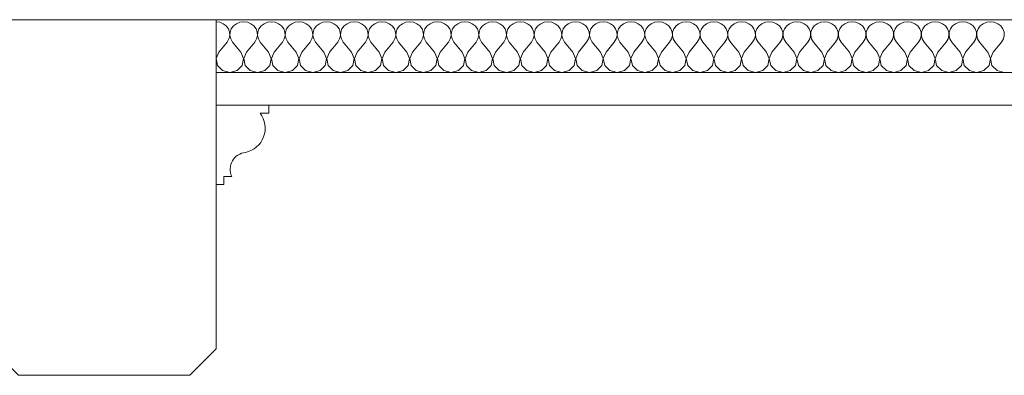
# Model space of a CAD drawing. Header units: millimetres. Extents: x -573548 to 674770, y -246895 to -89040.
# Tile 74 of 199: x 104984 to 105732, y -235947 to -235677. Entities that reach past the tile are written whole.
import ezdxf

# ---------------------------------------------------------------- set-up
doc = ezdxf.new("R2010")
doc.units = ezdxf.units.MM
for name, color, linetype, lineweight in [('belki sufitowe_Nr_pióra__41', 8, 'Continuous', 9), ('Nowe_Drawing & Figure_Nr_pióra__59', 8, 'Continuous', 9), ('Nowe_strop_Nr_pióra__59', 8, 'Continuous', 9), ('strop_Nr_pióra__41', 8, 'Continuous', 9)]:
    doc.layers.add(name, color=color, linetype=linetype, lineweight=lineweight)
doc.layers.add('Nowe_Drawing & Figure', color=7, linetype='Continuous')

# ---------------------------------------------------------------- blocks, each defined once
blk = doc.blocks.new('*X464', base_point=(477978.69, -104863.57))
at = {"layer": 'Nowe_Drawing & Figure', "color": 21, "linetype": 'Continuous', "lineweight": 13, "true_color": 0xffaaaa}
for p, q in [((499903.34, -73220.77), (499900.47, -73220.4)), ((499906, -73221.84), (499903.34, -73220.77)), ((499908.23, -73223.53), (499906, -73221.84)), ((499909.87, -73225.71), (499908.23, -73223.53)), ((499913.72, -73223.53), (499912.08, -73225.71)), ((499915.95, -73221.84), (499913.72, -73223.53)), ((499918.61, -73220.77), (499915.95, -73221.84)), ((499921.47, -73220.4), (499918.61, -73220.77)), ((499924.34, -73220.77), (499921.47, -73220.4)), ((499927, -73221.84), (499924.34, -73220.77)), ((499929.23, -73223.53), (499927, -73221.84)), ((499930.87, -73225.71), (499929.23, -73223.53)), ((499934.72, -73223.53), (499933.08, -73225.71)), ((499936.95, -73221.84), (499934.72, -73223.53)), ((499939.61, -73220.77), (499936.95, -73221.84)), ((499942.47, -73220.4), (499939.61, -73220.77)), ((499945.34, -73220.77), (499942.47, -73220.4)), ((499948, -73221.84), (499945.34, -73220.77)), ((499950.23, -73223.53), (499948, -73221.84)), ((499951.87, -73225.71), (499950.23, -73223.53)), ((499955.72, -73223.53), (499954.08, -73225.71)), ((499957.95, -73221.84), (499955.72, -73223.53)), ((499960.61, -73220.77), (499957.95, -73221.84)), ((499963.47, -73220.4), (499960.61, -73220.77)), ((499966.34, -73220.77), (499963.47, -73220.4)), ((499969, -73221.84), (499966.34, -73220.77)), ((499971.23, -73223.53), (499969, -73221.84)), ((499972.87, -73225.71), (499971.23, -73223.53)), ((499976.72, -73223.53), (499975.08, -73225.71)), ((499978.95, -73221.84), (499976.72, -73223.53)), ((499981.61, -73220.77), (499978.95, -73221.84)), ((499984.47, -73220.4), (499981.61, -73220.77)), ((499987.34, -73220.77), (499984.47, -73220.4)), ((499990, -73221.84), (499987.34, -73220.77)), ((499992.23, -73223.53), (499990, -73221.84)), ((499993.87, -73225.71), (499992.23, -73223.53)), ((499997.72, -73223.53), (499996.08, -73225.71)), ((499999.95, -73221.84), (499997.72, -73223.53)), ((500002.61, -73220.77), (499999.95, -73221.84)), ((500005.47, -73220.4), (500002.61, -73220.77)), ((500008.34, -73220.77), (500005.47, -73220.4)), ((500011, -73221.84), (500008.34, -73220.77)), ((500013.23, -73223.53), (500011, -73221.84)), ((500014.87, -73225.71), (500013.23, -73223.53)), ((500018.72, -73223.53), (500017.08, -73225.71)), ((500020.95, -73221.84), (500018.72, -73223.53)), ((500023.61, -73220.77), (500020.95, -73221.84)), ((500026.47, -73220.4), (500023.61, -73220.77)), ((500029.34, -73220.77), (500026.47, -73220.4)), ((500032, -73221.84), (500029.34, -73220.77)), ((500034.23, -73223.53), (500032, -73221.84)), ((500035.87, -73225.71), (500034.23, -73223.53)), ((500039.72, -73223.53), (500038.08, -73225.71)), ((500041.95, -73221.84), (500039.72, -73223.53)), ((500044.61, -73220.77), (500041.95, -73221.84)), ((500047.47, -73220.4), (500044.61, -73220.77)), ((500050.34, -73220.77), (500047.47, -73220.4)), ((500053, -73221.84), (500050.34, -73220.77)), ((500055.23, -73223.53), (500053, -73221.84)), ((500056.87, -73225.71), (500055.23, -73223.53)), ((500060.72, -73223.53), (500059.08, -73225.71)), ((500062.95, -73221.84), (500060.72, -73223.53)), ((500065.61, -73220.77), (500062.95, -73221.84)), ((500068.47, -73220.4), (500065.61, -73220.77)), ((500071.34, -73220.77), (500068.47, -73220.4)), ((500074, -73221.84), (500071.34, -73220.77)), ((500076.23, -73223.53), (500074, -73221.84)), ((500077.87, -73225.71), (500076.23, -73223.53)), ((500081.72, -73223.53), (500080.08, -73225.71)), ((500083.95, -73221.84), (500081.72, -73223.53)), ((500086.61, -73220.77), (500083.95, -73221.84)), ((500089.47, -73220.4), (500086.61, -73220.77)), ((500092.34, -73220.77), (500089.47, -73220.4)), ((500095, -73221.84), (500092.34, -73220.77)), ((500097.23, -73223.53), (500095, -73221.84)), ((500098.87, -73225.71), (500097.23, -73223.53)), ((500102.72, -73223.53), (500101.08, -73225.71)), ((500104.95, -73221.84), (500102.72, -73223.53)), ((500107.61, -73220.77), (500104.95, -73221.84)), ((500110.47, -73220.4), (500107.61, -73220.77)), ((500113.34, -73220.77), (500110.47, -73220.4)), ((500116, -73221.84), (500113.34, -73220.77)), ((500118.23, -73223.53), (500116, -73221.84)), ((500119.87, -73225.71), (500118.23, -73223.53)), ((500123.72, -73223.53), (500122.08, -73225.71)), ((500125.95, -73221.84), (500123.72, -73223.53)), ((500128.61, -73220.77), (500125.95, -73221.84)), ((500131.47, -73220.4), (500128.61, -73220.77)), ((500134.34, -73220.77), (500131.47, -73220.4)), ((500137, -73221.84), (500134.34, -73220.77)), ((500139.23, -73223.53), (500137, -73221.84)), ((500140.87, -73225.71), (500139.23, -73223.53)), ((500144.72, -73223.53), (500143.08, -73225.71)), ((500146.95, -73221.84), (500144.72, -73223.53)), ((500149.61, -73220.77), (500146.95, -73221.84)), ((500152.47, -73220.4), (500149.61, -73220.77)), ((500155.34, -73220.77), (500152.47, -73220.4)), ((500158, -73221.84), (500155.34, -73220.77)), ((500160.23, -73223.53), (500158, -73221.84)), ((500161.87, -73225.71), (500160.23, -73223.53)), ((500165.72, -73223.53), (500164.08, -73225.71)), ((500167.95, -73221.84), (500165.72, -73223.53)), ((500170.61, -73220.77), (500167.95, -73221.84)), ((500173.47, -73220.4), (500170.61, -73220.77)), ((500176.34, -73220.77), (500173.47, -73220.4)), ((500179, -73221.84), (500176.34, -73220.77)), ((500181.23, -73223.53), (500179, -73221.84)), ((500182.87, -73225.71), (500181.23, -73223.53)), ((500186.72, -73223.53), (500185.08, -73225.71)), ((500188.95, -73221.84), (500186.72, -73223.53)), ((500191.61, -73220.77), (500188.95, -73221.84)), ((500194.47, -73220.4), (500191.61, -73220.77)), ((500197.34, -73220.77), (500194.47, -73220.4)), ((500200, -73221.84), (500197.34, -73220.77)), ((500202.23, -73223.53), (500200, -73221.84)), ((500203.87, -73225.71), (500202.23, -73223.53)), ((500207.72, -73223.53), (500206.08, -73225.71)), ((500209.95, -73221.84), (500207.72, -73223.53)), ((500212.61, -73220.77), (500209.95, -73221.84)), ((500215.47, -73220.4), (500212.61, -73220.77)), ((500218.34, -73220.77), (500215.47, -73220.4)), ((500221, -73221.84), (500218.34, -73220.77)), ((500223.23, -73223.53), (500221, -73221.84)), ((500224.87, -73225.71), (500223.23, -73223.53)), ((500228.72, -73223.53), (500227.08, -73225.71)), ((500230.95, -73221.84), (500228.72, -73223.53)), ((500233.61, -73220.77), (500230.95, -73221.84)), ((500236.47, -73220.4), (500233.61, -73220.77)), ((500239.34, -73220.77), (500236.47, -73220.4)), ((500242, -73221.84), (500239.34, -73220.77)), ((500244.23, -73223.53), (500242, -73221.84)), ((500245.87, -73225.71), (500244.23, -73223.53)), ((500249.72, -73223.53), (500248.08, -73225.71)), ((500251.95, -73221.84), (500249.72, -73223.53)), ((500254.61, -73220.77), (500251.95, -73221.84)), ((500257.47, -73220.4), (500254.61, -73220.77)), ((500260.34, -73220.77), (500257.47, -73220.4)), ((500263, -73221.84), (500260.34, -73220.77)), ((500265.23, -73223.53), (500263, -73221.84)), ((500266.87, -73225.71), (500265.23, -73223.53)), ((500270.72, -73223.53), (500269.08, -73225.71)), ((500272.95, -73221.84), (500270.72, -73223.53)), ((500275.61, -73220.77), (500272.95, -73221.84)), ((500278.47, -73220.4), (500275.61, -73220.77)), ((500281.34, -73220.77), (500278.47, -73220.4)), ((500284, -73221.84), (500281.34, -73220.77)), ((500286.23, -73223.53), (500284, -73221.84)), ((500287.87, -73225.71), (500286.23, -73223.53)), ((500291.72, -73223.53), (500290.08, -73225.71)), ((500293.95, -73221.84), (500291.72, -73223.53)), ((500296.61, -73220.77), (500293.95, -73221.84)), ((500299.47, -73220.4), (500296.61, -73220.77)), ((500302.34, -73220.77), (500299.47, -73220.4)), ((500305, -73221.84), (500302.34, -73220.77)), ((500307.23, -73223.53), (500305, -73221.84)), ((500308.87, -73225.71), (500307.23, -73223.53)), ((500312.72, -73223.53), (500311.08, -73225.71)), ((500314.95, -73221.84), (500312.72, -73223.53)), ((500317.61, -73220.77), (500314.95, -73221.84)), ((500320.47, -73220.4), (500317.61, -73220.77)), ((500323.34, -73220.77), (500320.47, -73220.4)), ((500326, -73221.84), (500323.34, -73220.77)), ((500328.23, -73223.53), (500326, -73221.84)), ((500329.87, -73225.71), (500328.23, -73223.53)), ((500333.72, -73223.53), (500332.08, -73225.71)), ((500335.95, -73221.84), (500333.72, -73223.53)), ((500338.61, -73220.77), (500335.95, -73221.84)), ((500341.47, -73220.4), (500338.61, -73220.77)), ((500344.34, -73220.77), (500341.47, -73220.4)), ((500347, -73221.84), (500344.34, -73220.77)), ((500349.23, -73223.53), (500347, -73221.84)), ((500350.87, -73225.71), (500349.23, -73223.53)), ((500354.72, -73223.53), (500353.08, -73225.71)), ((500356.95, -73221.84), (500354.72, -73223.53)), ((500359.61, -73220.77), (500356.95, -73221.84)), ((500362.47, -73220.4), (500359.61, -73220.77)), ((500365.34, -73220.77), (500362.47, -73220.4)), ((500368, -73221.84), (500365.34, -73220.77)), ((500370.23, -73223.53), (500368, -73221.84)), ((500371.87, -73225.71), (500370.23, -73223.53)), ((500375.72, -73223.53), (500374.08, -73225.71)), ((500377.95, -73221.84), (500375.72, -73223.53)), ((500380.61, -73220.77), (500377.95, -73221.84)), ((500383.47, -73220.4), (500380.61, -73220.77)), ((500386.34, -73220.77), (500383.47, -73220.4)), ((500389, -73221.84), (500386.34, -73220.77)), ((500391.23, -73223.53), (500389, -73221.84)), ((500392.87, -73225.71), (500391.23, -73223.53)), ((500396.72, -73223.53), (500395.08, -73225.71)), ((500398.95, -73221.84), (500396.72, -73223.53)), ((500401.61, -73220.77), (500398.95, -73221.84)), ((500404.47, -73220.4), (500401.61, -73220.77)), ((500407.34, -73220.77), (500404.47, -73220.4)), ((500410, -73221.84), (500407.34, -73220.77)), ((500412.23, -73223.53), (500410, -73221.84)), ((500413.87, -73225.71), (500412.23, -73223.53)), ((500417.72, -73223.53), (500416.08, -73225.71)), ((500419.95, -73221.84), (500417.72, -73223.53)), ((500422.61, -73220.77), (500419.95, -73221.84)), ((500425.47, -73220.4), (500422.61, -73220.77)), ((500428.34, -73220.77), (500425.47, -73220.4)), ((500431, -73221.84), (500428.34, -73220.77)), ((500433.23, -73223.53), (500431, -73221.84)), ((500434.87, -73225.71), (500433.23, -73223.53)), ((500438.72, -73223.53), (500437.08, -73225.71)), ((500440.95, -73221.84), (500438.72, -73223.53)), ((500443.61, -73220.77), (500440.95, -73221.84)), ((500446.47, -73220.4), (500443.61, -73220.77)), ((500449.34, -73220.77), (500446.47, -73220.4)), ((500452, -73221.84), (500449.34, -73220.77)), ((500454.23, -73223.53), (500452, -73221.84)), ((500455.87, -73225.71), (500454.23, -73223.53)), ((500459.72, -73223.53), (500458.08, -73225.71)), ((500461.95, -73221.84), (500459.72, -73223.53)), ((500464.61, -73220.77), (500461.95, -73221.84)), ((500467.47, -73220.4), (500464.61, -73220.77)), ((500470.34, -73220.77), (500467.47, -73220.4)), ((500473, -73221.84), (500470.34, -73220.77)), ((500475.23, -73223.53), (500473, -73221.84)), ((500476.87, -73225.71), (500475.23, -73223.53)), ((500480.72, -73223.53), (500479.08, -73225.71)), ((500482.95, -73221.84), (500480.72, -73223.53)), ((500485.61, -73220.77), (500482.95, -73221.84)), ((500488.47, -73220.4), (500485.61, -73220.77)), ((500491.34, -73220.77), (500488.47, -73220.4)), ((500494, -73221.84), (500491.34, -73220.77)), ((500496.23, -73223.53), (500494, -73221.84)), ((500497.87, -73225.71), (500496.23, -73223.53)), ((499910.79, -73228.22), (499909.87, -73225.71)), ((499910.28, -73233.45), (499910.93, -73230.87)), ((499910.93, -73230.87), (499910.79, -73228.22)), ((499911.16, -73228.22), (499911.02, -73230.87)), ((499911.02, -73230.87), (499911.67, -73233.45)), ((499912.08, -73225.71), (499911.16, -73228.22)), ((499931.79, -73228.22), (499930.87, -73225.71)), ((499931.28, -73233.45), (499931.93, -73230.87)), ((499931.93, -73230.87), (499931.79, -73228.22)), ((499932.16, -73228.22), (499932.02, -73230.87)), ((499932.02, -73230.87), (499932.67, -73233.45)), ((499933.08, -73225.71), (499932.16, -73228.22)), ((499952.79, -73228.22), (499951.87, -73225.71)), ((499952.28, -73233.45), (499952.93, -73230.87)), ((499952.93, -73230.87), (499952.79, -73228.22)), ((499953.16, -73228.22), (499953.02, -73230.87)), ((499953.02, -73230.87), (499953.67, -73233.45)), ((499954.08, -73225.71), (499953.16, -73228.22)), ((499973.79, -73228.22), (499972.87, -73225.71)), ((499973.28, -73233.45), (499973.93, -73230.87)), ((499973.93, -73230.87), (499973.79, -73228.22)), ((499974.16, -73228.22), (499974.02, -73230.87)), ((499974.02, -73230.87), (499974.67, -73233.45)), ((499975.08, -73225.71), (499974.16, -73228.22)), ((499994.79, -73228.22), (499993.87, -73225.71)), ((499994.28, -73233.45), (499994.93, -73230.87)), ((499994.93, -73230.87), (499994.79, -73228.22)), ((499995.16, -73228.22), (499995.02, -73230.87)), ((499995.02, -73230.87), (499995.67, -73233.45)), ((499996.08, -73225.71), (499995.16, -73228.22)), ((500015.79, -73228.22), (500014.87, -73225.71)), ((500015.28, -73233.45), (500015.93, -73230.87)), ((500015.93, -73230.87), (500015.79, -73228.22)), ((500016.16, -73228.22), (500016.02, -73230.87)), ((500016.02, -73230.87), (500016.67, -73233.45)), ((500017.08, -73225.71), (500016.16, -73228.22)), ((500036.79, -73228.22), (500035.87, -73225.71)), ((500036.28, -73233.45), (500036.93, -73230.87)), ((500036.93, -73230.87), (500036.79, -73228.22)), ((500037.16, -73228.22), (500037.02, -73230.87)), ((500037.02, -73230.87), (500037.67, -73233.45)), ((500038.08, -73225.71), (500037.16, -73228.22)), ((500057.79, -73228.22), (500056.87, -73225.71)), ((500057.28, -73233.45), (500057.93, -73230.87)), ((500057.93, -73230.87), (500057.79, -73228.22)), ((500058.16, -73228.22), (500058.02, -73230.87)), ((500058.02, -73230.87), (500058.67, -73233.45)), ((500059.08, -73225.71), (500058.16, -73228.22)), ((500078.79, -73228.22), (500077.87, -73225.71)), ((500078.28, -73233.45), (500078.93, -73230.87)), ((500078.93, -73230.87), (500078.79, -73228.22)), ((500079.16, -73228.22), (500079.02, -73230.87)), ((500079.02, -73230.87), (500079.67, -73233.45)), ((500080.08, -73225.71), (500079.16, -73228.22)), ((500099.79, -73228.22), (500098.87, -73225.71)), ((500099.28, -73233.45), (500099.93, -73230.87)), ((500099.93, -73230.87), (500099.79, -73228.22)), ((500100.16, -73228.22), (500100.02, -73230.87)), ((500100.02, -73230.87), (500100.67, -73233.45)), ((500101.08, -73225.71), (500100.16, -73228.22)), ((500120.79, -73228.22), (500119.87, -73225.71)), ((500120.28, -73233.45), (500120.93, -73230.87)), ((500120.93, -73230.87), (500120.79, -73228.22)), ((500121.16, -73228.22), (500121.02, -73230.87)), ((500121.02, -73230.87), (500121.67, -73233.45)), ((500122.08, -73225.71), (500121.16, -73228.22)), ((500141.79, -73228.22), (500140.87, -73225.71)), ((500141.28, -73233.45), (500141.93, -73230.87)), ((500141.93, -73230.87), (500141.79, -73228.22)), ((500142.16, -73228.22), (500142.02, -73230.87)), ((500142.02, -73230.87), (500142.67, -73233.45)), ((500143.08, -73225.71), (500142.16, -73228.22)), ((500162.79, -73228.22), (500161.87, -73225.71)), ((500162.28, -73233.45), (500162.93, -73230.87)), ((500162.93, -73230.87), (500162.79, -73228.22)), ((500163.16, -73228.22), (500163.02, -73230.87)), ((500163.02, -73230.87), (500163.67, -73233.45)), ((500164.08, -73225.71), (500163.16, -73228.22)), ((500183.79, -73228.22), (500182.87, -73225.71)), ((500183.28, -73233.45), (500183.93, -73230.87)), ((500183.93, -73230.87), (500183.79, -73228.22)), ((500184.16, -73228.22), (500184.02, -73230.87)), ((500184.02, -73230.87), (500184.67, -73233.45)), ((500185.08, -73225.71), (500184.16, -73228.22)), ((500204.79, -73228.22), (500203.87, -73225.71)), ((500204.28, -73233.45), (500204.93, -73230.87)), ((500204.93, -73230.87), (500204.79, -73228.22)), ((500205.16, -73228.22), (500205.02, -73230.87)), ((500205.02, -73230.87), (500205.67, -73233.45)), ((500206.08, -73225.71), (500205.16, -73228.22)), ((500225.79, -73228.22), (500224.87, -73225.71)), ((500225.28, -73233.45), (500225.93, -73230.87)), ((500225.93, -73230.87), (500225.79, -73228.22)), ((500226.16, -73228.22), (500226.02, -73230.87)), ((500226.02, -73230.87), (500226.67, -73233.45)), ((500227.08, -73225.71), (500226.16, -73228.22)), ((500246.79, -73228.22), (500245.87, -73225.71)), ((500246.28, -73233.45), (500246.93, -73230.87)), ((500246.93, -73230.87), (500246.79, -73228.22)), ((500247.16, -73228.22), (500247.02, -73230.87)), ((500247.02, -73230.87), (500247.67, -73233.45)), ((500248.08, -73225.71), (500247.16, -73228.22)), ((500267.79, -73228.22), (500266.87, -73225.71)), ((500267.28, -73233.45), (500267.93, -73230.87)), ((500267.93, -73230.87), (500267.79, -73228.22)), ((500268.16, -73228.22), (500268.02, -73230.87)), ((500268.02, -73230.87), (500268.67, -73233.45)), ((500269.08, -73225.71), (500268.16, -73228.22)), ((500288.79, -73228.22), (500287.87, -73225.71)), ((500288.28, -73233.45), (500288.93, -73230.87)), ((500288.93, -73230.87), (500288.79, -73228.22)), ((500289.16, -73228.22), (500289.02, -73230.87)), ((500289.02, -73230.87), (500289.67, -73233.45)), ((500290.08, -73225.71), (500289.16, -73228.22)), ((500309.79, -73228.22), (500308.87, -73225.71)), ((500309.28, -73233.45), (500309.93, -73230.87)), ((500309.93, -73230.87), (500309.79, -73228.22)), ((500310.16, -73228.22), (500310.02, -73230.87)), ((500310.02, -73230.87), (500310.67, -73233.45)), ((500311.08, -73225.71), (500310.16, -73228.22)), ((500330.79, -73228.22), (500329.87, -73225.71)), ((500330.28, -73233.45), (500330.93, -73230.87)), ((500330.93, -73230.87), (500330.79, -73228.22)), ((500331.16, -73228.22), (500331.02, -73230.87)), ((500331.02, -73230.87), (500331.67, -73233.45)), ((500332.08, -73225.71), (500331.16, -73228.22)), ((500351.79, -73228.22), (500350.87, -73225.71)), ((500351.28, -73233.45), (500351.93, -73230.87)), ((500351.93, -73230.87), (500351.79, -73228.22)), ((500352.16, -73228.22), (500352.02, -73230.87)), ((500352.02, -73230.87), (500352.67, -73233.45)), ((500353.08, -73225.71), (500352.16, -73228.22)), ((500372.79, -73228.22), (500371.87, -73225.71)), ((500372.28, -73233.45), (500372.93, -73230.87)), ((500372.93, -73230.87), (500372.79, -73228.22)), ((500373.16, -73228.22), (500373.02, -73230.87)), ((500373.02, -73230.87), (500373.67, -73233.45)), ((500374.08, -73225.71), (500373.16, -73228.22)), ((500393.79, -73228.22), (500392.87, -73225.71)), ((500393.28, -73233.45), (500393.93, -73230.87)), ((500393.93, -73230.87), (500393.79, -73228.22)), ((500394.16, -73228.22), (500394.02, -73230.87)), ((500394.02, -73230.87), (500394.67, -73233.45)), ((500395.08, -73225.71), (500394.16, -73228.22)), ((500414.79, -73228.22), (500413.87, -73225.71)), ((500414.28, -73233.45), (500414.93, -73230.87)), ((500414.93, -73230.87), (500414.79, -73228.22)), ((500415.16, -73228.22), (500415.02, -73230.87)), ((500415.02, -73230.87), (500415.67, -73233.45)), ((500416.08, -73225.71), (500415.16, -73228.22)), ((500435.79, -73228.22), (500434.87, -73225.71)), ((500435.28, -73233.45), (500435.93, -73230.87)), ((500435.93, -73230.87), (500435.79, -73228.22)), ((500436.16, -73228.22), (500436.02, -73230.87)), ((500436.02, -73230.87), (500436.67, -73233.45)), ((500437.08, -73225.71), (500436.16, -73228.22)), ((500456.79, -73228.22), (500455.87, -73225.71)), ((500456.28, -73233.45), (500456.93, -73230.87)), ((500456.93, -73230.87), (500456.79, -73228.22)), ((500457.16, -73228.22), (500457.02, -73230.87)), ((500457.02, -73230.87), (500457.67, -73233.45)), ((500458.08, -73225.71), (500457.16, -73228.22)), ((500477.79, -73228.22), (500476.87, -73225.71)), ((500477.28, -73233.45), (500477.93, -73230.87)), ((500477.93, -73230.87), (500477.79, -73228.22)), ((500478.16, -73228.22), (500478.02, -73230.87)), ((500478.02, -73230.87), (500478.67, -73233.45)), ((500479.08, -73225.71), (500478.16, -73228.22)), ((500498.79, -73228.22), (500497.87, -73225.71)), ((500498.28, -73233.45), (500498.93, -73230.87)), ((500498.93, -73230.87), (500498.79, -73228.22)), ((499902.57, -73243.44), (499908.87, -73235.76)), ((499908.87, -73235.76), (499910.28, -73233.45)), ((499911.67, -73233.45), (499913.07, -73235.76)), ((499919.37, -73243.44), (499913.07, -73235.76)), ((499923.57, -73243.44), (499929.87, -73235.76)), ((499929.87, -73235.76), (499931.28, -73233.45)), ((499932.67, -73233.45), (499934.07, -73235.76)), ((499940.37, -73243.44), (499934.07, -73235.76)), ((499944.57, -73243.44), (499950.87, -73235.76)), ((499950.87, -73235.76), (499952.28, -73233.45)), ((499953.67, -73233.45), (499955.07, -73235.76)), ((499961.37, -73243.44), (499955.07, -73235.76)), ((499965.57, -73243.44), (499971.87, -73235.76)), ((499971.87, -73235.76), (499973.28, -73233.45)), ((499974.67, -73233.45), (499976.07, -73235.76)), ((499982.37, -73243.44), (499976.07, -73235.76)), ((499986.57, -73243.44), (499992.87, -73235.76)), ((499992.87, -73235.76), (499994.28, -73233.45)), ((499995.67, -73233.45), (499997.07, -73235.76)), ((500003.37, -73243.44), (499997.07, -73235.76)), ((500007.57, -73243.44), (500013.87, -73235.76)), ((500013.87, -73235.76), (500015.28, -73233.45)), ((500016.67, -73233.45), (500018.07, -73235.76)), ((500024.37, -73243.44), (500018.07, -73235.76)), ((500028.57, -73243.44), (500034.87, -73235.76)), ((500034.87, -73235.76), (500036.28, -73233.45)), ((500037.67, -73233.45), (500039.07, -73235.76)), ((500045.37, -73243.44), (500039.07, -73235.76)), ((500049.57, -73243.44), (500055.87, -73235.76)), ((500055.87, -73235.76), (500057.28, -73233.45)), ((500058.67, -73233.45), (500060.07, -73235.76)), ((500066.37, -73243.44), (500060.07, -73235.76)), ((500070.57, -73243.44), (500076.87, -73235.76)), ((500076.87, -73235.76), (500078.28, -73233.45)), ((500079.67, -73233.45), (500081.07, -73235.76)), ((500087.37, -73243.44), (500081.07, -73235.76)), ((500091.57, -73243.44), (500097.87, -73235.76)), ((500097.87, -73235.76), (500099.28, -73233.45)), ((500100.67, -73233.45), (500102.07, -73235.76)), ((500108.37, -73243.44), (500102.07, -73235.76)), ((500112.57, -73243.44), (500118.87, -73235.76)), ((500118.87, -73235.76), (500120.28, -73233.45)), ((500121.67, -73233.45), (500123.07, -73235.76)), ((500129.37, -73243.44), (500123.07, -73235.76)), ((500133.57, -73243.44), (500139.87, -73235.76)), ((500139.87, -73235.76), (500141.28, -73233.45)), ((500142.67, -73233.45), (500144.07, -73235.76)), ((500150.37, -73243.44), (500144.07, -73235.76)), ((500154.57, -73243.44), (500160.87, -73235.76)), ((500160.87, -73235.76), (500162.28, -73233.45)), ((500163.67, -73233.45), (500165.07, -73235.76)), ((500171.37, -73243.44), (500165.07, -73235.76)), ((500175.57, -73243.44), (500181.87, -73235.76)), ((500181.87, -73235.76), (500183.28, -73233.45)), ((500184.67, -73233.45), (500186.07, -73235.76)), ((500192.37, -73243.44), (500186.07, -73235.76)), ((500196.57, -73243.44), (500202.87, -73235.76)), ((500202.87, -73235.76), (500204.28, -73233.45)), ((500205.67, -73233.45), (500207.07, -73235.76)), ((500213.37, -73243.44), (500207.07, -73235.76)), ((500217.57, -73243.44), (500223.87, -73235.76)), ((500223.87, -73235.76), (500225.28, -73233.45)), ((500226.67, -73233.45), (500228.07, -73235.76)), ((500234.37, -73243.44), (500228.07, -73235.76)), ((500238.57, -73243.44), (500244.87, -73235.76)), ((500244.87, -73235.76), (500246.28, -73233.45)), ((500247.67, -73233.45), (500249.07, -73235.76)), ((500255.37, -73243.44), (500249.07, -73235.76)), ((500259.57, -73243.44), (500265.87, -73235.76)), ((500265.87, -73235.76), (500267.28, -73233.45)), ((500268.67, -73233.45), (500270.07, -73235.76)), ((500276.37, -73243.44), (500270.07, -73235.76)), ((500280.57, -73243.44), (500286.87, -73235.76)), ((500286.87, -73235.76), (500288.28, -73233.45)), ((500289.67, -73233.45), (500291.07, -73235.76)), ((500297.37, -73243.44), (500291.07, -73235.76)), ((500301.57, -73243.44), (500307.87, -73235.76)), ((500307.87, -73235.76), (500309.28, -73233.45)), ((500310.67, -73233.45), (500312.07, -73235.76)), ((500318.37, -73243.44), (500312.07, -73235.76)), ((500322.57, -73243.44), (500328.87, -73235.76)), ((500328.87, -73235.76), (500330.28, -73233.45)), ((500331.67, -73233.45), (500333.07, -73235.76)), ((500339.37, -73243.44), (500333.07, -73235.76)), ((500343.57, -73243.44), (500349.87, -73235.76)), ((500349.87, -73235.76), (500351.28, -73233.45)), ((500352.67, -73233.45), (500354.07, -73235.76)), ((500360.37, -73243.44), (500354.07, -73235.76)), ((500364.57, -73243.44), (500370.87, -73235.76)), ((500370.87, -73235.76), (500372.28, -73233.45)), ((500373.67, -73233.45), (500375.07, -73235.76)), ((500381.37, -73243.44), (500375.07, -73235.76)), ((500385.57, -73243.44), (500391.87, -73235.76)), ((500391.87, -73235.76), (500393.28, -73233.45)), ((500394.67, -73233.45), (500396.07, -73235.76)), ((500402.37, -73243.44), (500396.07, -73235.76)), ((500406.57, -73243.44), (500412.87, -73235.76)), ((500412.87, -73235.76), (500414.28, -73233.45)), ((500415.67, -73233.45), (500417.07, -73235.76)), ((500423.37, -73243.44), (500417.07, -73235.76)), ((500427.57, -73243.44), (500433.87, -73235.76)), ((500433.87, -73235.76), (500435.28, -73233.45)), ((500436.67, -73233.45), (500438.07, -73235.76)), ((500444.37, -73243.44), (500438.07, -73235.76)), ((500448.57, -73243.44), (500454.87, -73235.76)), ((500454.87, -73235.76), (500456.28, -73233.45)), ((500457.67, -73233.45), (500459.07, -73235.76)), ((500465.37, -73243.44), (500459.07, -73235.76)), ((500469.57, -73243.44), (500475.87, -73235.76)), ((500475.87, -73235.76), (500477.28, -73233.45)), ((500478.67, -73233.45), (500480.07, -73235.76)), ((500486.37, -73243.44), (500480.07, -73235.76)), ((500490.57, -73243.44), (500496.87, -73235.76)), ((500496.87, -73235.76), (500498.28, -73233.45)), ((499902.57, -73243.44), (499900.52, -73248.34)), ((499921.43, -73248.34), (499919.37, -73243.44)), ((499923.57, -73243.44), (499921.52, -73248.34)), ((499942.43, -73248.34), (499940.37, -73243.44)), ((499944.57, -73243.44), (499942.52, -73248.34)), ((499963.43, -73248.34), (499961.37, -73243.44)), ((499965.57, -73243.44), (499963.52, -73248.34)), ((499984.43, -73248.34), (499982.37, -73243.44)), ((499986.57, -73243.44), (499984.52, -73248.34)), ((500005.43, -73248.34), (500003.37, -73243.44)), ((500007.57, -73243.44), (500005.52, -73248.34)), ((500026.43, -73248.34), (500024.37, -73243.44)), ((500028.57, -73243.44), (500026.52, -73248.34)), ((500047.43, -73248.34), (500045.37, -73243.44)), ((500049.57, -73243.44), (500047.52, -73248.34)), ((500068.43, -73248.34), (500066.37, -73243.44)), ((500070.57, -73243.44), (500068.52, -73248.34)), ((500089.43, -73248.34), (500087.37, -73243.44)), ((500091.57, -73243.44), (500089.52, -73248.34)), ((500110.43, -73248.34), (500108.37, -73243.44)), ((500112.57, -73243.44), (500110.52, -73248.34)), ((500131.43, -73248.34), (500129.37, -73243.44)), ((500133.57, -73243.44), (500131.52, -73248.34)), ((500152.43, -73248.34), (500150.37, -73243.44)), ((500154.57, -73243.44), (500152.52, -73248.34)), ((500173.43, -73248.34), (500171.37, -73243.44)), ((500175.57, -73243.44), (500173.52, -73248.34)), ((500194.43, -73248.34), (500192.37, -73243.44)), ((500196.57, -73243.44), (500194.52, -73248.34)), ((500215.43, -73248.34), (500213.37, -73243.44)), ((500217.57, -73243.44), (500215.52, -73248.34)), ((500236.43, -73248.34), (500234.37, -73243.44)), ((500238.57, -73243.44), (500236.52, -73248.34)), ((500257.43, -73248.34), (500255.37, -73243.44)), ((500259.57, -73243.44), (500257.52, -73248.34)), ((500278.43, -73248.34), (500276.37, -73243.44)), ((500280.57, -73243.44), (500278.52, -73248.34)), ((500299.43, -73248.34), (500297.37, -73243.44)), ((500301.57, -73243.44), (500299.52, -73248.34)), ((500320.43, -73248.34), (500318.37, -73243.44)), ((500322.57, -73243.44), (500320.52, -73248.34)), ((500341.43, -73248.34), (500339.37, -73243.44)), ((500343.57, -73243.44), (500341.52, -73248.34)), ((500362.43, -73248.34), (500360.37, -73243.44)), ((500364.57, -73243.44), (500362.52, -73248.34)), ((500383.43, -73248.34), (500381.37, -73243.44)), ((500385.57, -73243.44), (500383.52, -73248.34)), ((500404.43, -73248.34), (500402.37, -73243.44)), ((500406.57, -73243.44), (500404.52, -73248.34)), ((500425.43, -73248.34), (500423.37, -73243.44)), ((500427.57, -73243.44), (500425.52, -73248.34)), ((500446.43, -73248.34), (500444.37, -73243.44)), ((500448.57, -73243.44), (500446.52, -73248.34)), ((500467.43, -73248.34), (500465.37, -73243.44)), ((500469.57, -73243.44), (500467.52, -73248.34)), ((500488.43, -73248.34), (500486.37, -73243.44)), ((500490.57, -73243.44), (500488.52, -73248.34)), ((499900.52, -73248.34), (499901.58, -73253.5)), ((499901.58, -73253.5), (499905.45, -73257.37)), ((499916.5, -73257.37), (499920.37, -73253.5)), ((499920.37, -73253.5), (499921.43, -73248.34)), ((499921.52, -73248.34), (499922.58, -73253.5)), ((499922.58, -73253.5), (499926.45, -73257.37)), ((499937.5, -73257.37), (499941.37, -73253.5)), ((499941.37, -73253.5), (499942.43, -73248.34)), ((499942.52, -73248.34), (499943.58, -73253.5)), ((499943.58, -73253.5), (499947.45, -73257.37)), ((499958.5, -73257.37), (499962.37, -73253.5)), ((499962.37, -73253.5), (499963.43, -73248.34)), ((499963.52, -73248.34), (499964.58, -73253.5)), ((499964.58, -73253.5), (499968.45, -73257.37)), ((499979.5, -73257.37), (499983.37, -73253.5)), ((499983.37, -73253.5), (499984.43, -73248.34)), ((499984.52, -73248.34), (499985.58, -73253.5)), ((499985.58, -73253.5), (499989.45, -73257.37)), ((500000.5, -73257.37), (500004.37, -73253.5)), ((500004.37, -73253.5), (500005.43, -73248.34)), ((500005.52, -73248.34), (500006.58, -73253.5)), ((500006.58, -73253.5), (500010.45, -73257.37)), ((500021.5, -73257.37), (500025.37, -73253.5)), ((500025.37, -73253.5), (500026.43, -73248.34)), ((500026.52, -73248.34), (500027.58, -73253.5)), ((500027.58, -73253.5), (500031.45, -73257.37)), ((500042.5, -73257.37), (500046.37, -73253.5)), ((500046.37, -73253.5), (500047.43, -73248.34)), ((500047.52, -73248.34), (500048.58, -73253.5)), ((500048.58, -73253.5), (500052.45, -73257.37)), ((500063.5, -73257.37), (500067.37, -73253.5)), ((500067.37, -73253.5), (500068.43, -73248.34)), ((500068.52, -73248.34), (500069.58, -73253.5)), ((500069.58, -73253.5), (500073.45, -73257.37)), ((500084.5, -73257.37), (500088.37, -73253.5)), ((500088.37, -73253.5), (500089.43, -73248.34)), ((500089.52, -73248.34), (500090.58, -73253.5)), ((500090.58, -73253.5), (500094.45, -73257.37)), ((500105.5, -73257.37), (500109.37, -73253.5)), ((500109.37, -73253.5), (500110.43, -73248.34)), ((500110.52, -73248.34), (500111.58, -73253.5)), ((500111.58, -73253.5), (500115.45, -73257.37)), ((500126.5, -73257.37), (500130.37, -73253.5)), ((500130.37, -73253.5), (500131.43, -73248.34)), ((500131.52, -73248.34), (500132.58, -73253.5)), ((500132.58, -73253.5), (500136.45, -73257.37)), ((500147.5, -73257.37), (500151.37, -73253.5)), ((500151.37, -73253.5), (500152.43, -73248.34)), ((500152.52, -73248.34), (500153.58, -73253.5)), ((500153.58, -73253.5), (500157.45, -73257.37)), ((500168.5, -73257.37), (500172.37, -73253.5)), ((500172.37, -73253.5), (500173.43, -73248.34)), ((500173.52, -73248.34), (500174.58, -73253.5)), ((500174.58, -73253.5), (500178.45, -73257.37)), ((500189.5, -73257.37), (500193.37, -73253.5)), ((500193.37, -73253.5), (500194.43, -73248.34)), ((500194.52, -73248.34), (500195.58, -73253.5)), ((500195.58, -73253.5), (500199.45, -73257.37)), ((500210.5, -73257.37), (500214.37, -73253.5)), ((500214.37, -73253.5), (500215.43, -73248.34)), ((500215.52, -73248.34), (500216.58, -73253.5)), ((500216.58, -73253.5), (500220.45, -73257.37)), ((500231.5, -73257.37), (500235.37, -73253.5)), ((500235.37, -73253.5), (500236.43, -73248.34)), ((500236.52, -73248.34), (500237.58, -73253.5)), ((500237.58, -73253.5), (500241.45, -73257.37)), ((500252.5, -73257.37), (500256.37, -73253.5)), ((500256.37, -73253.5), (500257.43, -73248.34)), ((500257.52, -73248.34), (500258.58, -73253.5)), ((500258.58, -73253.5), (500262.45, -73257.37)), ((500273.5, -73257.37), (500277.37, -73253.5)), ((500277.37, -73253.5), (500278.43, -73248.34)), ((500278.52, -73248.34), (500279.58, -73253.5)), ((500279.58, -73253.5), (500283.45, -73257.37)), ((500294.5, -73257.37), (500298.37, -73253.5)), ((500298.37, -73253.5), (500299.43, -73248.34)), ((500299.52, -73248.34), (500300.58, -73253.5)), ((500300.58, -73253.5), (500304.45, -73257.37)), ((500315.5, -73257.37), (500319.37, -73253.5)), ((500319.37, -73253.5), (500320.43, -73248.34)), ((500320.52, -73248.34), (500321.58, -73253.5)), ((500321.58, -73253.5), (500325.45, -73257.37)), ((500336.5, -73257.37), (500340.37, -73253.5)), ((500340.37, -73253.5), (500341.43, -73248.34)), ((500341.52, -73248.34), (500342.58, -73253.5)), ((500342.58, -73253.5), (500346.45, -73257.37)), ((500357.5, -73257.37), (500361.37, -73253.5)), ((500361.37, -73253.5), (500362.43, -73248.34)), ((500362.52, -73248.34), (500363.58, -73253.5)), ((500363.58, -73253.5), (500367.45, -73257.37)), ((500378.5, -73257.37), (500382.37, -73253.5)), ((500382.37, -73253.5), (500383.43, -73248.34)), ((500383.52, -73248.34), (500384.58, -73253.5)), ((500384.58, -73253.5), (500388.45, -73257.37)), ((500399.5, -73257.37), (500403.37, -73253.5)), ((500403.37, -73253.5), (500404.43, -73248.34)), ((500404.52, -73248.34), (500405.58, -73253.5)), ((500405.58, -73253.5), (500409.45, -73257.37)), ((500420.5, -73257.37), (500424.37, -73253.5)), ((500424.37, -73253.5), (500425.43, -73248.34)), ((500425.52, -73248.34), (500426.58, -73253.5)), ((500426.58, -73253.5), (500430.45, -73257.37)), ((500441.5, -73257.37), (500445.37, -73253.5)), ((500445.37, -73253.5), (500446.43, -73248.34)), ((500446.52, -73248.34), (500447.58, -73253.5)), ((500447.58, -73253.5), (500451.45, -73257.37)), ((500462.5, -73257.37), (500466.37, -73253.5)), ((500466.37, -73253.5), (500467.43, -73248.34)), ((500467.52, -73248.34), (500468.58, -73253.5)), ((500468.58, -73253.5), (500472.45, -73257.37)), ((500483.5, -73257.37), (500487.37, -73253.5)), ((500487.37, -73253.5), (500488.43, -73248.34)), ((500488.52, -73248.34), (500489.58, -73253.5)), ((500489.58, -73253.5), (500493.45, -73257.37)), ((499905.45, -73257.37), (499910.97, -73258.8)), ((499910.97, -73258.8), (499916.5, -73257.37)), ((499926.45, -73257.37), (499931.97, -73258.8)), ((499931.97, -73258.8), (499937.5, -73257.37)), ((499947.45, -73257.37), (499952.97, -73258.8)), ((499952.97, -73258.8), (499958.5, -73257.37)), ((499968.45, -73257.37), (499973.97, -73258.8)), ((499973.97, -73258.8), (499979.5, -73257.37)), ((499989.45, -73257.37), (499994.97, -73258.8)), ((499994.97, -73258.8), (500000.5, -73257.37)), ((500010.45, -73257.37), (500015.97, -73258.8)), ((500015.97, -73258.8), (500021.5, -73257.37)), ((500031.45, -73257.37), (500036.97, -73258.8)), ((500036.97, -73258.8), (500042.5, -73257.37)), ((500052.45, -73257.37), (500057.97, -73258.8)), ((500057.97, -73258.8), (500063.5, -73257.37)), ((500073.45, -73257.37), (500078.97, -73258.8)), ((500078.97, -73258.8), (500084.5, -73257.37)), ((500094.45, -73257.37), (500099.97, -73258.8)), ((500099.97, -73258.8), (500105.5, -73257.37)), ((500115.45, -73257.37), (500120.97, -73258.8)), ((500120.97, -73258.8), (500126.5, -73257.37)), ((500136.45, -73257.37), (500141.97, -73258.8)), ((500141.97, -73258.8), (500147.5, -73257.37)), ((500157.45, -73257.37), (500162.97, -73258.8)), ((500162.97, -73258.8), (500168.5, -73257.37)), ((500178.45, -73257.37), (500183.97, -73258.8)), ((500183.97, -73258.8), (500189.5, -73257.37)), ((500199.45, -73257.37), (500204.97, -73258.8)), ((500204.97, -73258.8), (500210.5, -73257.37)), ((500220.45, -73257.37), (500225.97, -73258.8)), ((500225.97, -73258.8), (500231.5, -73257.37)), ((500241.45, -73257.37), (500246.97, -73258.8)), ((500246.97, -73258.8), (500252.5, -73257.37)), ((500262.45, -73257.37), (500267.97, -73258.8)), ((500267.97, -73258.8), (500273.5, -73257.37)), ((500283.45, -73257.37), (500288.97, -73258.8)), ((500288.97, -73258.8), (500294.5, -73257.37)), ((500304.45, -73257.37), (500309.97, -73258.8)), ((500309.97, -73258.8), (500315.5, -73257.37)), ((500325.45, -73257.37), (500330.97, -73258.8)), ((500330.97, -73258.8), (500336.5, -73257.37)), ((500346.45, -73257.37), (500351.97, -73258.8)), ((500351.97, -73258.8), (500357.5, -73257.37)), ((500367.45, -73257.37), (500372.97, -73258.8)), ((500372.97, -73258.8), (500378.5, -73257.37)), ((500388.45, -73257.37), (500393.97, -73258.8)), ((500393.97, -73258.8), (500399.5, -73257.37)), ((500409.45, -73257.37), (500414.97, -73258.8)), ((500414.97, -73258.8), (500420.5, -73257.37)), ((500430.45, -73257.37), (500435.97, -73258.8)), ((500435.97, -73258.8), (500441.5, -73257.37)), ((500451.45, -73257.37), (500456.97, -73258.8)), ((500456.97, -73258.8), (500462.5, -73257.37)), ((500472.45, -73257.37), (500477.97, -73258.8)), ((500477.97, -73258.8), (500483.5, -73257.37)), ((500493.45, -73257.37), (500498.97, -73258.8))]:
    blk.add_line(p, q, dxfattribs=at)
blk = doc.blocks.new('Wypełnienie_43_1', base_point=(477978.69, -104863.57))
at = {"layer": 'Nowe_Drawing & Figure', "color": 21, "linetype": 'Continuous', "lineweight": 13, "true_color": 0xffaaaa}
blk.add_blockref('*X464', (477978.69, -104863.57), dxfattribs=at)
blk = doc.blocks.new('A$C685D2BB2')
at = {"layer": 'belki sufitowe_Nr_pióra__41'}
blk.add_lwpolyline([(26952.67, 10947.29), (26972.67, 10967.29), (26972.67, 11217.29), (26802.67, 11217.29), (26802.67, 10967.29), (26822.67, 10947.29)], close=True, dxfattribs=at)
blk.add_lwpolyline([(26972.67, 11152.29), (27012.67, 11152.29), (27012.67, 11146.29), (27006.14, 11146.29, -0.549198), (26995.05, 11116.56, 0.516526), (26984.55, 11098.29), (26978.67, 11098.29), (26978.67, 11092.29), (26972.67, 11092.29)], format="xyb", close=True, dxfattribs=at)
at = {"layer": 'Nowe_strop_Nr_pióra__59'}
blk.add_line((24142.67, 11217.29), (40004.42, 11217.29), dxfattribs=at)
at = {"layer": 'strop_Nr_pióra__41'}
for p, q in [((26972.67, 11177.29), (28152.67, 11177.29)), ((26972.67, 11152.29), (28152.67, 11152.29))]:
    blk.add_line(p, q, dxfattribs=at)
at = {"layer": 'Nowe_Drawing & Figure_Nr_pióra__59'}
blk.add_blockref('Wypełnienie_43_1', (5050.88, -20427.48), dxfattribs=at)

msp = doc.modelspace()

# ---------------------------------------------------------------- block references
at = {"color": 150}
msp.add_blockref('A$C685D2BB2', (78160.45, -246894.58), dxfattribs=at)

doc.saveas('drawing.dxf')
